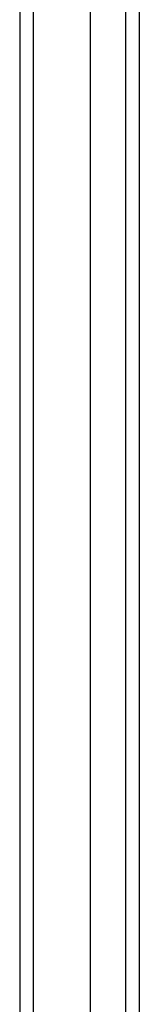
# Model space of a CAD drawing. Header units: inches. Extents: x 22 to 211, y 17 to 128.
# Tile 10 of 91: x 99.536 to 100.402, y 50.9 to 58.021. Entities that reach past the tile are written whole.
import ezdxf

# ---------------------------------------------------------------- set-up
doc = ezdxf.new("R2010")
doc.units = ezdxf.units.IN
doc.header["$MEASUREMENT"] = 0
doc.layers.add('Visible Edges(ANSI)', color=7, linetype='Continuous', lineweight=25)
doc.layers.add('Visible Tangent Edges(ANSI)', color=7, linetype='Continuous', lineweight=25)

msp = doc.modelspace()

# ---------------------------------------------------------------- linework, layer by layer
at = {"layer": 'Visible Edges(ANSI)'}
for p, q in [((99.5355, 103.6806), (99.5355, 43.8786)), ((100.0474, 44.4883), (100.0474, 103.071)), ((100.4017, 102.8825), (100.4017, 44.6768))]:
    msp.add_line(p, q, dxfattribs=at)
at = {"layer": 'Visible Tangent Edges(ANSI)'}
for p, q in [((99.6345, 43.8786), (99.6345, 103.6806)), ((100.3027, 103.0125), (100.3027, 44.5468))]:
    msp.add_line(p, q, dxfattribs=at)

doc.saveas('drawing.dxf')
